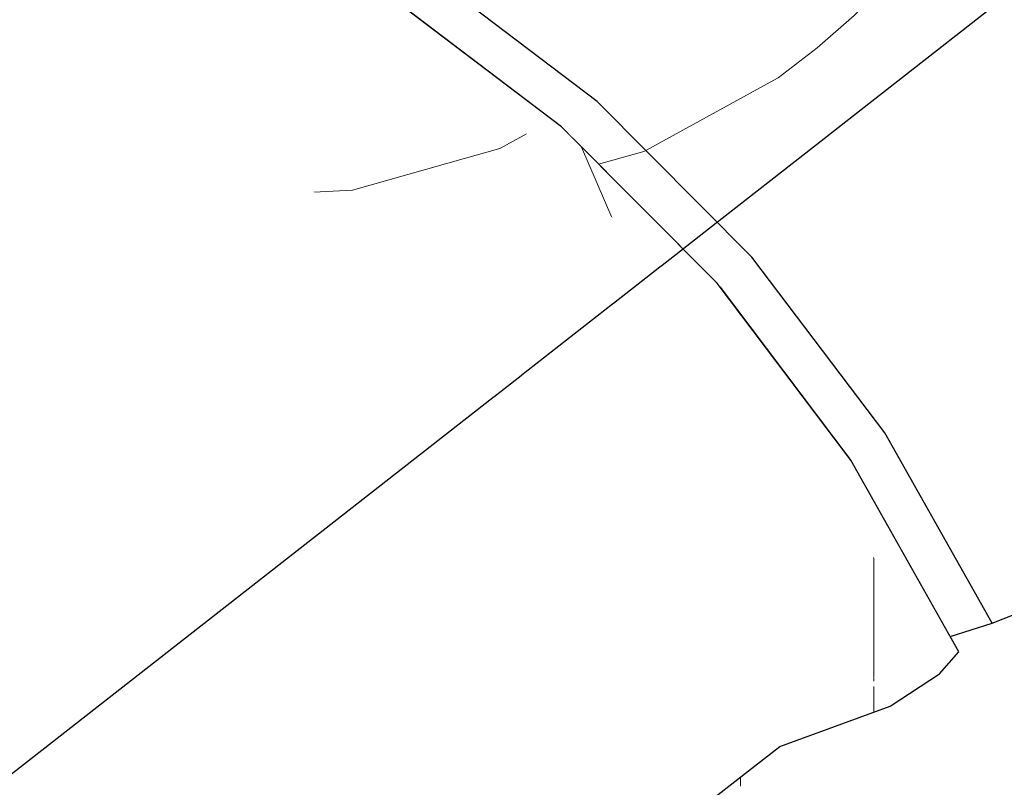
# Model space of a CAD drawing. Header units: millimetres. Extents: x -36478 to 31050, y -14815 to 11827.
# Tile 122 of 256: x -17575 to -17484, y 8346 to 8417. Entities that reach past the tile are written whole.
import ezdxf

# ---------------------------------------------------------------- set-up
doc = ezdxf.new("R2010")
doc.units = ezdxf.units.MM
doc.header["$MEASUREMENT"] = 0
doc.linetypes.add('Wipeout_Contour', pattern=[1000, 0, -1000])
for name, color, linetype in [('Nové_Konstrukce - krov', 7, 'Continuous'), ('Nové_Konstrukce - střechy a skořepiny', 7, 'Continuous'), ('Nové_Výplně - Povrchové', 7, 'Continuous')]:
    doc.layers.add(name, color=color, linetype=linetype)

# ---------------------------------------------------------------- blocks, each defined once
blk = doc.blocks.new('*X13')
at = {"layer": 'Nové_Výplně - Povrchové', "color": 21, "linetype": 'Continuous', "lineweight": 20, "true_color": 0xffaaaa}
for p, q in [((-17508.689, 8399.88), (-17508.689, 8345.946)), ((-17508.689, 8384.293), (-17528.622, 8384.293)), ((-17508.689, 8384.293), (-17506.865, 8382.398)), ((-17506.865, 8382.398), (-17504.743, 8380.568)), ((-17504.743, 8380.568), (-17502.336, 8378.813)), ((-17502.336, 8378.813), (-17499.655, 8377.142)), ((-17499.655, 8377.142), (-17496.714, 8375.563)), ((-17496.714, 8375.563), (-17493.529, 8374.084)), ((-17493.529, 8374.084), (-17490.117, 8372.715)), ((-17490.117, 8372.715), (-17486.496, 8371.461)), ((-17486.496, 8371.461), (-17474.052, 8368.359)), ((-17556.724, 8362.317), (-17556.724, 8345.946))]:
    blk.add_line(p, q, dxfattribs=at)
blk = doc.blocks.new('výplň_6_1', base_point=(0, 0))
at = {"layer": 'Nové_Výplně - Povrchové', "color": 21, "linetype": 'Continuous', "lineweight": 20, "true_color": 0xffaaaa}
blk.add_blockref('*X13', (0, 0), dxfattribs=at)
blk = doc.blocks.new('výplň_2076_1', base_point=(0, 0))
at = {"color": 254, "linetype": 'Wipeout_Contour', "lineweight": 0, "ltscale": 96964.269236}
blk.add_wipeout([(-17495.312, 8378.695), (-17498.826, 8376.652), (-17498.451, 8376.156), (-17489.245, 8359.804), (-17485.366, 8361.029)], dxfattribs=at).dxf.layer = 'Nové_Výplně - Povrchové'
blk = doc.blocks.new('*X4161')
at = {"layer": 'Nové_Výplně - Povrchové', "color": 21, "linetype": 'Continuous', "lineweight": 20, "true_color": 0xffaaaa}
blk.add_line((-17482.997, 8383.363), (-17482.997, 8361.982), dxfattribs=at)
blk = doc.blocks.new('výplň_2080_1', base_point=(0, 0))
at = {"color": 254, "linetype": 'Wipeout_Contour', "lineweight": 0, "ltscale": 77543.469302}
blk.add_wipeout([(-17495.312, 8378.695), (-17485.366, 8361.029), (-17473.183, 8365.931), (-17484.243, 8385.576)], dxfattribs=at).dxf.layer = 'Nové_Výplně - Povrchové'
at = {"layer": 'Nové_Výplně - Povrchové', "color": 21, "linetype": 'Continuous', "lineweight": 20, "true_color": 0xffaaaa}
blk.add_blockref('*X4161', (0, 0), dxfattribs=at)
blk = doc.blocks.new('*X4163')
at = {"layer": 'Nové_Výplně - Povrchové', "color": 21, "linetype": 'Continuous', "lineweight": 20, "true_color": 0xffaaaa}
blk.add_line((-17482.997, 8386.421), (-17482.997, 8383.363), dxfattribs=at)
blk = doc.blocks.new('výplň_2081_1', base_point=(0, 0))
at = {"color": 254, "linetype": 'Wipeout_Contour', "lineweight": 0, "ltscale": 77514.920232}
blk.add_wipeout([(-17473.183, 8365.931), (-17462.976, 8371.333), (-17474.654, 8392.077), (-17484.243, 8385.576)], dxfattribs=at).dxf.layer = 'Nové_Výplně - Povrchové'
at = {"layer": 'Nové_Výplně - Povrchové', "color": 21, "linetype": 'Continuous', "lineweight": 20, "true_color": 0xffaaaa}
blk.add_blockref('*X4163', (0, 0), dxfattribs=at)
blk = doc.blocks.new('*X4165')
at = {"layer": 'Nové_Výplně - Povrchové', "color": 21, "linetype": 'Continuous', "lineweight": 20, "true_color": 0xffaaaa}
blk.add_line((-17482.997, 8416.141), (-17482.997, 8403.095), dxfattribs=at)
blk = doc.blocks.new('výplň_2082_1', base_point=(0, 0))
at = {"color": 254, "linetype": 'Wipeout_Contour', "lineweight": 0, "ltscale": 77575.650387}
blk.add_wipeout([(-17489.13, 8411.194), (-17474.654, 8392.077), (-17467.253, 8397.53), (-17481.972, 8416.968)], dxfattribs=at).dxf.layer = 'Nové_Výplně - Povrchové'
at = {"layer": 'Nové_Výplně - Povrchové', "color": 21, "linetype": 'Continuous', "lineweight": 20, "true_color": 0xffaaaa}
blk.add_blockref('*X4165', (0, 0), dxfattribs=at)
blk = doc.blocks.new('výplň_2117_1', base_point=(0, 0))
at = {"color": 254, "linetype": 'Wipeout_Contour', "lineweight": 0, "ltscale": 77632.642655}
blk.add_wipeout([(-17507.64, 8394.976), (-17510.602, 8392.203), (-17498.826, 8376.652), (-17495.312, 8378.695)], dxfattribs=at).dxf.layer = 'Nové_Výplně - Povrchové'
blk = doc.blocks.new('*X4237')
at = {"layer": 'Nové_Výplně - Povrchové', "color": 21, "linetype": 'Continuous', "lineweight": 20, "true_color": 0xffaaaa}
blk.add_line((-17482.997, 8403.095), (-17482.997, 8386.421), dxfattribs=at)
blk = doc.blocks.new('výplň_2118_1', base_point=(0, 0))
at = {"color": 254, "linetype": 'Wipeout_Contour', "lineweight": 0, "ltscale": 77594.40696}
blk.add_wipeout([(-17484.243, 8385.576), (-17474.654, 8392.077), (-17489.13, 8411.194), (-17497.954, 8403.682)], dxfattribs=at).dxf.layer = 'Nové_Výplně - Povrchové'
at = {"layer": 'Nové_Výplně - Povrchové', "color": 21, "linetype": 'Continuous', "lineweight": 20, "true_color": 0xffaaaa}
blk.add_blockref('*X4237', (0, 0), dxfattribs=at)
blk = doc.blocks.new('výplň_2119_1', base_point=(0, 0))
at = {"color": 254, "linetype": 'Wipeout_Contour', "lineweight": 0, "ltscale": 77616.873636}
blk.add_wipeout([(-17495.312, 8378.695), (-17484.243, 8385.576), (-17497.954, 8403.682), (-17507.64, 8394.976)], dxfattribs=at).dxf.layer = 'Nové_Výplně - Povrchové'
blk = doc.blocks.new('*X4241')
at = {"layer": 'Nové_Výplně - Povrchové', "color": 21, "linetype": 'Continuous', "lineweight": 20, "true_color": 0xffaaaa}
for p, q in [((-17517.634, 8404.753), (-17521.832, 8403.565)), ((-17517.465, 8404.846), (-17517.634, 8404.753))]:
    blk.add_line(p, q, dxfattribs=at)
blk = doc.blocks.new('výplň_2120_1', base_point=(0, 0))
at = {"color": 254, "linetype": 'Wipeout_Contour', "lineweight": 0, "ltscale": 97123.801176}
blk.add_wipeout([(-17521.977, 8409.378), (-17524.264, 8406.007), (-17510.857, 8392.54), (-17510.602, 8392.203), (-17507.64, 8394.976)], dxfattribs=at).dxf.layer = 'Nové_Výplně - Povrchové'
at = {"layer": 'Nové_Výplně - Povrchové', "color": 21, "linetype": 'Continuous', "lineweight": 20, "true_color": 0xffaaaa}
blk.add_blockref('*X4241', (0, 0), dxfattribs=at)
blk = doc.blocks.new('výplň_2121_1', base_point=(0, 0))
at = {"color": 254, "linetype": 'Wipeout_Contour', "lineweight": 0, "ltscale": 97218.834004}
blk.add_wipeout([(-17537.886, 8421.462), (-17539.392, 8417.749), (-17525.285, 8407.033), (-17524.264, 8406.007), (-17521.977, 8409.378)], dxfattribs=at).dxf.layer = 'Nové_Výplně - Povrchové'
blk = doc.blocks.new('*X4245')
at = {"layer": 'Nové_Výplně - Povrchové', "color": 21, "linetype": 'Continuous', "lineweight": 20, "true_color": 0xffaaaa}
blk.add_line((-17505.599, 8411.362), (-17517.465, 8404.846), dxfattribs=at)
blk = doc.blocks.new('výplň_2122_1', base_point=(0, 0))
at = {"color": 254, "linetype": 'Wipeout_Contour', "lineweight": 0, "ltscale": 77695.679645}
blk.add_wipeout([(-17507.64, 8394.976), (-17497.954, 8403.682), (-17513.897, 8419.697), (-17521.977, 8409.378)], dxfattribs=at).dxf.layer = 'Nové_Výplně - Povrchové'
at = {"layer": 'Nové_Výplně - Povrchové', "color": 21, "linetype": 'Continuous', "lineweight": 20, "true_color": 0xffaaaa}
blk.add_blockref('*X4245', (0, 0), dxfattribs=at)
blk = doc.blocks.new('*X4247')
at = {"layer": 'Nové_Výplně - Povrchové', "color": 21, "linetype": 'Continuous', "lineweight": 20, "true_color": 0xffaaaa}
for p, q in [((-17490.78, 8425.816), (-17492.031, 8424.099)), ((-17492.031, 8424.099), (-17494.972, 8420.621)), ((-17494.972, 8420.621), (-17496.727, 8418.826)), ((-17482.997, 8417.998), (-17482.997, 8416.141))]:
    blk.add_line(p, q, dxfattribs=at)
blk = doc.blocks.new('výplň_2123_1', base_point=(0, 0))
at = {"color": 254, "linetype": 'Wipeout_Contour', "lineweight": 0, "ltscale": 77664.054819}
blk.add_wipeout([(-17489.13, 8411.194), (-17481.972, 8416.968), (-17499.089, 8434.162), (-17505.964, 8428.105)], dxfattribs=at).dxf.layer = 'Nové_Výplně - Povrchové'
at = {"layer": 'Nové_Výplně - Povrchové', "color": 21, "linetype": 'Continuous', "lineweight": 20, "true_color": 0xffaaaa}
blk.add_blockref('*X4247', (0, 0), dxfattribs=at)
blk = doc.blocks.new('*X4249')
at = {"layer": 'Nové_Výplně - Povrchové', "color": 21, "linetype": 'Continuous', "lineweight": 20, "true_color": 0xffaaaa}
for p, q in [((-17496.727, 8418.826), (-17498.157, 8417.365)), ((-17498.157, 8417.365), (-17501.569, 8414.348)), ((-17501.569, 8414.348), (-17505.19, 8411.586)), ((-17505.19, 8411.586), (-17505.599, 8411.362))]:
    blk.add_line(p, q, dxfattribs=at)
blk = doc.blocks.new('výplň_2124_1', base_point=(0, 0))
at = {"color": 254, "linetype": 'Wipeout_Contour', "lineweight": 0, "ltscale": 77679.736411}
blk.add_wipeout([(-17497.954, 8403.682), (-17489.13, 8411.194), (-17505.964, 8428.105), (-17513.897, 8419.697)], dxfattribs=at).dxf.layer = 'Nové_Výplně - Povrchové'
at = {"layer": 'Nové_Výplně - Povrchové', "color": 21, "linetype": 'Continuous', "lineweight": 20, "true_color": 0xffaaaa}
blk.add_blockref('*X4249', (0, 0), dxfattribs=at)
blk = doc.blocks.new('výplň_2125_1', base_point=(0, 0))
at = {"color": 254, "linetype": 'Wipeout_Contour', "lineweight": 0, "ltscale": 77777.478523}
blk.add_wipeout([(-17531.589, 8433.136), (-17537.886, 8421.462), (-17521.977, 8409.378), (-17513.897, 8419.697)], dxfattribs=at).dxf.layer = 'Nové_Výplně - Povrchové'
blk = doc.blocks.new('výplň_2140_1', base_point=(0, 0))
at = {"color": 254, "linetype": 'Wipeout_Contour', "lineweight": 0, "ltscale": 77610.557713}
blk.add_wipeout([(-17507.664, 8347.576), (-17505.034, 8349.621), (-17514.032, 8365.604), (-17516.662, 8363.558)], dxfattribs=at).dxf.layer = 'Nové_Výplně - Povrchové'
blk = doc.blocks.new('*X4283')
at = {"layer": 'Nové_Výplně - Povrchové', "color": 21, "linetype": 'Continuous', "lineweight": 20, "true_color": 0xffaaaa}
for p, q in [((-17496.338, 8356.037), (-17496.338, 8355.676)), ((-17496.338, 8355.176), (-17496.338, 8352.801))]:
    blk.add_line(p, q, dxfattribs=at)
blk = doc.blocks.new('výplň_2141_1', base_point=(0, 0))
at = {"color": 254, "linetype": 'Wipeout_Contour', "lineweight": 0, "ltscale": 77593.99454}
blk.add_wipeout([(-17504.85, 8371.157), (-17514.032, 8365.604), (-17505.034, 8349.621), (-17494.827, 8353.353)], dxfattribs=at).dxf.layer = 'Nové_Výplně - Povrchové'
at = {"layer": 'Nové_Výplně - Povrchové', "color": 21, "linetype": 'Continuous', "lineweight": 20, "true_color": 0xffaaaa}
blk.add_blockref('*X4283', (0, 0), dxfattribs=at)
blk = doc.blocks.new('*X4285')
at = {"layer": 'Nové_Výplně - Povrchové', "color": 21, "linetype": 'Continuous', "lineweight": 20, "true_color": 0xffaaaa}
blk.add_line((-17496.338, 8367.16), (-17496.338, 8356.037), dxfattribs=at)
blk = doc.blocks.new('výplň_2142_1', base_point=(0, 0))
at = {"color": 254, "linetype": 'Wipeout_Contour', "lineweight": 0, "ltscale": 77575.140365}
blk.add_wipeout([(-17494.827, 8353.353), (-17490.257, 8356.358), (-17500.414, 8374.399), (-17504.85, 8371.157)], dxfattribs=at).dxf.layer = 'Nové_Výplně - Povrchové'
at = {"layer": 'Nové_Výplně - Povrchové', "color": 21, "linetype": 'Continuous', "lineweight": 20, "true_color": 0xffaaaa}
blk.add_blockref('*X4285', (0, 0), dxfattribs=at)
blk = doc.blocks.new('výplň_2143_1', base_point=(0, 0))
at = {"color": 254, "linetype": 'Wipeout_Contour', "lineweight": 0, "ltscale": 77567.959838}
blk.add_wipeout([(-17490.257, 8356.358), (-17488.442, 8358.378), (-17498.451, 8376.156), (-17500.414, 8374.399)], dxfattribs=at).dxf.layer = 'Nové_Výplně - Povrchové'
blk = doc.blocks.new('výplň_2144_1', base_point=(0, 0))
at = {"color": 254, "linetype": 'Wipeout_Contour', "lineweight": 0, "ltscale": 77638.409083}
blk.add_wipeout([(-17510.857, 8392.54), (-17513.004, 8391.026), (-17500.414, 8374.399), (-17498.451, 8376.156)], dxfattribs=at).dxf.layer = 'Nové_Výplně - Povrchové'
blk = doc.blocks.new('výplň_2158_1', base_point=(0, 0))
at = {"color": 254, "linetype": 'Wipeout_Contour', "lineweight": 0, "ltscale": 77645.630845}
blk.add_wipeout([(-17504.85, 8371.157), (-17500.414, 8374.399), (-17513.004, 8391.026), (-17517.274, 8387.564)], dxfattribs=at).dxf.layer = 'Nové_Výplně - Povrchové'
blk = doc.blocks.new('výplň_2159_1', base_point=(0, 0))
at = {"color": 254, "linetype": 'Wipeout_Contour', "lineweight": 0, "ltscale": 77673.394272}
blk.add_wipeout([(-17514.032, 8365.604), (-17525.185, 8380.333), (-17527.815, 8378.288), (-17516.662, 8363.558)], dxfattribs=at).dxf.layer = 'Nové_Výplně - Povrchové'
blk = doc.blocks.new('výplň_2160_1', base_point=(0, 0))
at = {"color": 254, "linetype": 'Wipeout_Contour', "lineweight": 0, "ltscale": 77660.418159}
blk.add_wipeout([(-17514.032, 8365.604), (-17504.85, 8371.157), (-17517.274, 8387.564), (-17525.185, 8380.333)], dxfattribs=at).dxf.layer = 'Nové_Výplně - Povrchové'
blk = doc.blocks.new('výplň_2161_1', base_point=(0, 0))
at = {"color": 254, "linetype": 'Wipeout_Contour', "lineweight": 0, "ltscale": 77821.758506}
blk.add_wipeout([(-17527.815, 8378.288), (-17655.067, 8279.315), (-17643.913, 8264.585), (-17516.662, 8363.558)], dxfattribs=at).dxf.layer = 'Nové_Výplně - Povrchové'
blk = doc.blocks.new('výplň_2162_1', base_point=(0, 0))
at = {"color": 254, "linetype": 'Wipeout_Contour', "lineweight": 0, "ltscale": 97239.557158}
blk.add_wipeout([(-17516.662, 8363.558), (-17643.913, 8264.585), (-17642.309, 8262.467), (-17634.629, 8248.825), (-17507.664, 8347.576)], dxfattribs=at).dxf.layer = 'Nové_Výplně - Povrchové'
blk = doc.blocks.new('výplň_2163_1', base_point=(0, 0))
at = {"color": 254, "linetype": 'Wipeout_Contour', "lineweight": 0, "ltscale": 77740.867835}
blk.add_wipeout([(-17527.815, 8378.288), (-17525.185, 8380.333), (-17538.156, 8393.362), (-17540.786, 8391.317)], dxfattribs=at).dxf.layer = 'Nové_Výplně - Povrchové'
blk = doc.blocks.new('výplň_2164_1', base_point=(0, 0))
at = {"color": 254, "linetype": 'Wipeout_Contour', "lineweight": 0, "ltscale": 117118.788349}
blk.add_wipeout([(-17570.557, 8410.754), (-17695.285, 8313.743), (-17692.204, 8312.039), (-17690.124, 8310.498), (-17681.534, 8303.973), (-17555.179, 8402.25)], dxfattribs=at).dxf.layer = 'Nové_Výplně - Povrchové'
blk = doc.blocks.new('výplň_2165_1', base_point=(0, 0))
at = {"color": 254, "linetype": 'Wipeout_Contour', "lineweight": 0, "ltscale": 97389.980346}
blk.add_wipeout([(-17540.786, 8391.317), (-17667.844, 8292.494), (-17656.155, 8280.752), (-17655.067, 8279.315), (-17527.815, 8378.288)], dxfattribs=at).dxf.layer = 'Nové_Výplně - Povrchové'
blk = doc.blocks.new('výplň_2166_1', base_point=(0, 0))
at = {"color": 254, "linetype": 'Wipeout_Contour', "lineweight": 0, "ltscale": 97480.881869}
blk.add_wipeout([(-17555.179, 8402.25), (-17681.534, 8303.973), (-17672.256, 8296.926), (-17667.844, 8292.494), (-17540.786, 8391.317)], dxfattribs=at).dxf.layer = 'Nové_Výplně - Povrchové'
blk = doc.blocks.new('výplň_2168_1', base_point=(0, 0))
at = {"color": 254, "linetype": 'Wipeout_Contour', "lineweight": 0, "ltscale": 292691.338955}
blk.add_wipeout([(-17719.198, 8325.655), (-17712.183, 8323.087), (-17709.926, 8321.84), (-17583.673, 8420.036), (-17582.593, 8430.208), (-17579.197, 8434.241), (-17576.083, 8435.123), (-17572.498, 8433.811), (-17572.455, 8437.292), (-17571.932, 8440.195), (-17574.72, 8438.026), (-17575.93, 8447.571), (-17579.044, 8446.689), (-17582.44, 8442.656), (-17583.671, 8431.064)], dxfattribs=at).dxf.layer = 'Nové_Výplně - Povrchové'
blk = doc.blocks.new('*X4339')
at = {"layer": 'Nové_Výplně - Povrchové', "color": 21, "linetype": 'Continuous', "lineweight": 20, "true_color": 0xffaaaa}
blk.add_line((-17520.593, 8398.649), (-17523.419, 8405.159), dxfattribs=at)
blk = doc.blocks.new('výplň_2169_1', base_point=(0, 0))
at = {"color": 254, "linetype": 'Wipeout_Contour', "lineweight": 0, "ltscale": 77714.047657}
blk.add_wipeout([(-17513.004, 8391.026), (-17510.857, 8392.54), (-17525.285, 8407.033), (-17527.646, 8405.733)], dxfattribs=at).dxf.layer = 'Nové_Výplně - Povrchové'
at = {"layer": 'Nové_Výplně - Povrchové', "color": 21, "linetype": 'Continuous', "lineweight": 20, "true_color": 0xffaaaa}
blk.add_blockref('*X4339', (0, 0), dxfattribs=at)
blk = doc.blocks.new('výplň_2170_1', base_point=(0, 0))
at = {"color": 254, "linetype": 'Wipeout_Contour', "lineweight": 0, "ltscale": 77731.741525}
blk.add_wipeout([(-17525.185, 8380.333), (-17517.274, 8387.564), (-17531.722, 8402.077), (-17538.156, 8393.362)], dxfattribs=at).dxf.layer = 'Nové_Výplně - Povrchové'
blk = doc.blocks.new('výplň_2171_1', base_point=(0, 0))
at = {"color": 254, "linetype": 'Wipeout_Contour', "lineweight": 0, "ltscale": 77721.316555}
blk.add_wipeout([(-17517.274, 8387.564), (-17513.004, 8391.026), (-17527.646, 8405.733), (-17531.722, 8402.077)], dxfattribs=at).dxf.layer = 'Nové_Výplně - Povrchové'
blk = doc.blocks.new('*X4345')
at = {"layer": 'Nové_Výplně - Povrchové', "color": 21, "linetype": 'Continuous', "lineweight": 20, "true_color": 0xffaaaa}
for p, q in [((-17534.365, 8404.084), (-17544.634, 8401.177)), ((-17544.634, 8401.177), (-17548.21, 8400.999))]:
    blk.add_line(p, q, dxfattribs=at)
blk = doc.blocks.new('výplň_2172_1', base_point=(0, 0))
at = {"color": 254, "linetype": 'Wipeout_Contour', "lineweight": 0, "ltscale": 77805.785653}
blk.add_wipeout([(-17552.549, 8404.295), (-17538.156, 8393.362), (-17531.722, 8402.077), (-17547.755, 8414.255)], dxfattribs=at).dxf.layer = 'Nové_Výplně - Povrchové'
at = {"layer": 'Nové_Výplně - Povrchové', "color": 21, "linetype": 'Continuous', "lineweight": 20, "true_color": 0xffaaaa}
blk.add_blockref('*X4345', (0, 0), dxfattribs=at)
blk = doc.blocks.new('*X4347')
at = {"layer": 'Nové_Výplně - Povrchové', "color": 21, "linetype": 'Continuous', "lineweight": 20, "true_color": 0xffaaaa}
for p, q in [((-17528.516, 8406.394), (-17530.975, 8405.044)), ((-17530.975, 8405.044), (-17534.365, 8404.084))]:
    blk.add_line(p, q, dxfattribs=at)
blk = doc.blocks.new('výplň_2173_1', base_point=(0, 0))
at = {"color": 254, "linetype": 'Wipeout_Contour', "lineweight": 0, "ltscale": 77799.884895}
blk.add_wipeout([(-17547.755, 8414.255), (-17531.722, 8402.077), (-17527.646, 8405.733), (-17543.893, 8418.074)], dxfattribs=at).dxf.layer = 'Nové_Výplně - Povrchové'
at = {"layer": 'Nové_Výplně - Povrchové', "color": 21, "linetype": 'Continuous', "lineweight": 20, "true_color": 0xffaaaa}
blk.add_blockref('*X4347', (0, 0), dxfattribs=at)
blk = doc.blocks.new('výplň_2174_1', base_point=(0, 0))
at = {"color": 254, "linetype": 'Wipeout_Contour', "lineweight": 0, "ltscale": 77950.195143}
blk.add_wipeout([(-17583.824, 8418.616), (-17586.454, 8416.571), (-17570.557, 8410.754), (-17567.927, 8412.799)], dxfattribs=at).dxf.layer = 'Nové_Výplně - Povrchové'
blk = doc.blocks.new('výplň_2175_1', base_point=(0, 0))
at = {"color": 254, "linetype": 'Wipeout_Contour', "lineweight": 0, "ltscale": 77881.408949}
blk.add_wipeout([(-17552.549, 8404.295), (-17567.927, 8412.799), (-17570.557, 8410.754), (-17555.179, 8402.25)], dxfattribs=at).dxf.layer = 'Nové_Výplně - Povrchové'
blk = doc.blocks.new('výplň_2176_1', base_point=(0, 0))
at = {"color": 254, "linetype": 'Wipeout_Contour', "lineweight": 0, "ltscale": 77810.918009}
blk.add_wipeout([(-17538.156, 8393.362), (-17552.549, 8404.295), (-17555.179, 8402.25), (-17540.786, 8391.317)], dxfattribs=at).dxf.layer = 'Nové_Výplně - Povrchové'
blk = doc.blocks.new('výplň_2177_1', base_point=(0, 0))
at = {"color": 254, "linetype": 'Wipeout_Contour', "lineweight": 0, "ltscale": 77792.564511}
blk.add_wipeout([(-17525.285, 8407.033), (-17541.294, 8419.193), (-17543.893, 8418.074), (-17527.646, 8405.733)], dxfattribs=at).dxf.layer = 'Nové_Výplně - Povrchové'
blk = doc.blocks.new('výplň_2179_1', base_point=(0, 0))
at = {"color": 254, "linetype": 'Wipeout_Contour', "lineweight": 0, "ltscale": 77880.292203}
blk.add_wipeout([(-17567.927, 8412.799), (-17552.549, 8404.295), (-17547.755, 8414.255), (-17564.885, 8423.728)], dxfattribs=at).dxf.layer = 'Nové_Výplně - Povrchové'
blk = doc.blocks.new('výplň_2180_1', base_point=(0, 0))
at = {"color": 254, "linetype": 'Wipeout_Contour', "lineweight": 0, "ltscale": 77878.939319}
blk.add_wipeout([(-17547.755, 8414.255), (-17543.893, 8418.074), (-17561.252, 8427.674), (-17564.885, 8423.728)], dxfattribs=at).dxf.layer = 'Nové_Výplně - Povrchové'
blk = doc.blocks.new('výplň_2182_1', base_point=(0, 0))
at = {"color": 254, "linetype": 'Wipeout_Contour', "lineweight": 0, "ltscale": 97448.219351}
blk.add_wipeout([(-17583.673, 8420.036), (-17583.824, 8418.616), (-17567.927, 8412.799), (-17564.885, 8423.728), (-17582.593, 8430.208)], dxfattribs=at).dxf.layer = 'Nové_Výplně - Povrchové'
blk = doc.blocks.new('výplň_2195_1', base_point=(0, 0))
at = {"color": 254, "linetype": 'Wipeout_Contour', "lineweight": 0, "ltscale": 78094.149887}
blk.add_wipeout([(-17586.454, 8416.571), (-17708.947, 8321.298), (-17695.285, 8313.743), (-17570.557, 8410.754)], dxfattribs=at).dxf.layer = 'Nové_Výplně - Povrchové'

msp = doc.modelspace()

# ---------------------------------------------------------------- block references
at = {"layer": 'Nové_Výplně - Povrchové', "color": 21, "linetype": 'Continuous', "lineweight": 20, "true_color": 0xffaaaa}
msp.add_blockref('výplň_6_1', (0, 0), dxfattribs=at)

# ---------------------------------------------------------------- next in the draw order: block references
for name in ['výplň_2076_1', 'výplň_2140_1']:
    msp.add_blockref(name, (0, 0), dxfattribs=at)

# ---------------------------------------------------------------- next in the draw order: block references
msp.add_blockref('výplň_2080_1', (0, 0), dxfattribs=at)

# ---------------------------------------------------------------- next in the draw order: block references
for name in ['výplň_2117_1', 'výplň_2081_1', 'výplň_2141_1']:
    msp.add_blockref(name, (0, 0), dxfattribs=at)

# ---------------------------------------------------------------- next in the draw order: linework, layer by layer
at = {"layer": 'Nové_Konstrukce - krov', "color": 1, "linetype": 'Continuous', "lineweight": 25}
msp.add_line((-17485.366, 8361.029), (-17473.183, 8365.931), dxfattribs=at)

# ---------------------------------------------------------------- next in the draw order: block references
at = {"layer": 'Nové_Výplně - Povrchové', "color": 21, "linetype": 'Continuous', "lineweight": 20, "true_color": 0xffaaaa}
for name in ['výplň_2082_1', 'výplň_2142_1']:
    msp.add_blockref(name, (0, 0), dxfattribs=at)

# ---------------------------------------------------------------- next in the draw order: linework, layer by layer
at = {"layer": 'Nové_Konstrukce - krov', "color": 1, "linetype": 'Continuous', "lineweight": 25}
msp.add_line((-17505.034, 8349.621), (-17494.827, 8353.353), dxfattribs=at)

# ---------------------------------------------------------------- next in the draw order: block references
at = {"layer": 'Nové_Výplně - Povrchové', "color": 21, "linetype": 'Continuous', "lineweight": 20, "true_color": 0xffaaaa}
for name in ['výplň_2118_1', 'výplň_2143_1']:
    msp.add_blockref(name, (0, 0), dxfattribs=at)

# ---------------------------------------------------------------- next in the draw order: linework, layer by layer
at = {"layer": 'Nové_Konstrukce - krov', "color": 1, "linetype": 'Continuous', "lineweight": 25}
for p, q in [((-17489.245, 8359.804), (-17485.366, 8361.029)), ((-17490.257, 8356.358), (-17488.442, 8358.378)), ((-17494.827, 8353.353), (-17490.257, 8356.358))]:
    msp.add_line(p, q, dxfattribs=at)

# ---------------------------------------------------------------- next in the draw order: block references
at = {"layer": 'Nové_Výplně - Povrchové', "color": 21, "linetype": 'Continuous', "lineweight": 20, "true_color": 0xffaaaa}
msp.add_blockref('výplň_2119_1', (0, 0), dxfattribs=at)

# ---------------------------------------------------------------- next in the draw order: linework, layer by layer
at = {"layer": 'Nové_Konstrukce - krov', "color": 1, "linetype": 'Continuous', "lineweight": 25}
msp.add_line((-17485.366, 8361.029), (-17495.312, 8378.695), dxfattribs=at)

# ---------------------------------------------------------------- next in the draw order: block references
at = {"layer": 'Nové_Výplně - Povrchové', "color": 21, "linetype": 'Continuous', "lineweight": 20, "true_color": 0xffaaaa}
msp.add_blockref('výplň_2120_1', (0, 0), dxfattribs=at)

# ---------------------------------------------------------------- next in the draw order: block references
for name in ['výplň_2121_1', 'výplň_2144_1']:
    msp.add_blockref(name, (0, 0), dxfattribs=at)

# ---------------------------------------------------------------- next in the draw order: linework, layer by layer
at = {"layer": 'Nové_Konstrukce - krov', "color": 1, "linetype": 'Continuous', "lineweight": 25}
msp.add_line((-17488.442, 8358.378), (-17498.451, 8376.156), dxfattribs=at)

# ---------------------------------------------------------------- next in the draw order: block references
at = {"layer": 'Nové_Výplně - Povrchové', "color": 21, "linetype": 'Continuous', "lineweight": 20, "true_color": 0xffaaaa}
for name in ['výplň_2122_1', 'výplň_2158_1']:
    msp.add_blockref(name, (0, 0), dxfattribs=at)

# ---------------------------------------------------------------- next in the draw order: block references
for name in ['výplň_2123_1', 'výplň_2159_1']:
    msp.add_blockref(name, (0, 0), dxfattribs=at)

# ---------------------------------------------------------------- next in the draw order: block references
for name in ['výplň_2124_1', 'výplň_2160_1']:
    msp.add_blockref(name, (0, 0), dxfattribs=at)

# ---------------------------------------------------------------- next in the draw order: linework, layer by layer
at = {"layer": 'Nové_Konstrukce - krov', "color": 1, "linetype": 'Continuous', "lineweight": 25}
msp.add_line((-17495.312, 8378.695), (-17507.64, 8394.976), dxfattribs=at)

# ---------------------------------------------------------------- next in the draw order: block references
at = {"layer": 'Nové_Výplně - Povrchové', "color": 21, "linetype": 'Continuous', "lineweight": 20, "true_color": 0xffaaaa}
for name in ['výplň_2125_1', 'výplň_2161_1']:
    msp.add_blockref(name, (0, 0), dxfattribs=at)

# ---------------------------------------------------------------- next in the draw order: block references
for name in ['výplň_2163_1', 'výplň_2162_1']:
    msp.add_blockref(name, (0, 0), dxfattribs=at)

# ---------------------------------------------------------------- next in the draw order: linework, layer by layer
at = {"layer": 'Nové_Konstrukce - krov', "color": 1, "linetype": 'Continuous', "lineweight": 25}
msp.add_line((-17507.664, 8347.576), (-17505.034, 8349.621), dxfattribs=at)

# ---------------------------------------------------------------- next in the draw order: block references
at = {"layer": 'Nové_Výplně - Povrchové', "color": 21, "linetype": 'Continuous', "lineweight": 20, "true_color": 0xffaaaa}
msp.add_blockref('výplň_2164_1', (0, 0), dxfattribs=at)

# ---------------------------------------------------------------- next in the draw order: block references
msp.add_blockref('výplň_2165_1', (0, 0), dxfattribs=at)

# ---------------------------------------------------------------- next in the draw order: block references
for name in ['výplň_2169_1', 'výplň_2166_1']:
    msp.add_blockref(name, (0, 0), dxfattribs=at)

# ---------------------------------------------------------------- next in the draw order: linework, layer by layer
at = {"layer": 'Nové_Konstrukce - krov', "color": 1, "linetype": 'Continuous', "lineweight": 25}
msp.add_line((-17498.451, 8376.156), (-17510.857, 8392.54), dxfattribs=at)

# ---------------------------------------------------------------- next in the draw order: block references
at = {"layer": 'Nové_Výplně - Povrchové', "color": 21, "linetype": 'Continuous', "lineweight": 20, "true_color": 0xffaaaa}
for name in ['výplň_2168_1', 'výplň_2170_1']:
    msp.add_blockref(name, (0, 0), dxfattribs=at)

# ---------------------------------------------------------------- next in the draw order: block references
for name in ['výplň_2174_1', 'výplň_2171_1']:
    msp.add_blockref(name, (0, 0), dxfattribs=at)

# ---------------------------------------------------------------- next in the draw order: linework, layer by layer
at = {"layer": 'Nové_Konstrukce - krov', "color": 1, "linetype": 'Continuous', "lineweight": 25}
msp.add_line((-17507.64, 8394.976), (-17521.977, 8409.378), dxfattribs=at)

# ---------------------------------------------------------------- next in the draw order: block references
at = {"layer": 'Nové_Výplně - Povrchové', "color": 21, "linetype": 'Continuous', "lineweight": 20, "true_color": 0xffaaaa}
msp.add_blockref('výplň_2172_1', (0, 0), dxfattribs=at)

# ---------------------------------------------------------------- next in the draw order: block references
for name in ['výplň_2173_1', 'výplň_2175_1']:
    msp.add_blockref(name, (0, 0), dxfattribs=at)

# ---------------------------------------------------------------- next in the draw order: block references
for name in ['výplň_2177_1', 'výplň_2176_1']:
    msp.add_blockref(name, (0, 0), dxfattribs=at)

# ---------------------------------------------------------------- next in the draw order: linework, layer by layer
at = {"layer": 'Nové_Konstrukce - krov', "color": 1, "linetype": 'Continuous', "lineweight": 25}
for p, q in [((-17521.977, 8409.378), (-17537.886, 8421.462)), ((-17525.285, 8407.033), (-17541.294, 8419.193)), ((-17510.857, 8392.54), (-17525.285, 8407.033))]:
    msp.add_line(p, q, dxfattribs=at)

# ---------------------------------------------------------------- next in the draw order: block references
at = {"layer": 'Nové_Výplně - Povrchové', "color": 21, "linetype": 'Continuous', "lineweight": 20, "true_color": 0xffaaaa}
msp.add_blockref('výplň_2179_1', (0, 0), dxfattribs=at)

# ---------------------------------------------------------------- next in the draw order: block references
msp.add_blockref('výplň_2180_1', (0, 0), dxfattribs=at)

# ---------------------------------------------------------------- next in the draw order: block references
msp.add_blockref('výplň_2182_1', (0, 0), dxfattribs=at)

# ---------------------------------------------------------------- next in the draw order: block references
msp.add_blockref('výplň_2195_1', (0, 0), dxfattribs=at)

# ---------------------------------------------------------------- next in the draw order: linework, layer by layer
at = {"layer": 'Nové_Konstrukce - krov', "color": 1, "linetype": 'Continuous', "lineweight": 25}
msp.add_line((-17634.629, 8248.825), (-17507.664, 8347.576), dxfattribs=at)
at = {"layer": 'Nové_Konstrukce - střechy a skořepiny', "color": 1, "linetype": 'Continuous', "lineweight": 25}
msp.add_line((-14406.177, 10825.99), (-19182.706, 7090.827), dxfattribs=at)

doc.saveas('drawing.dxf')
